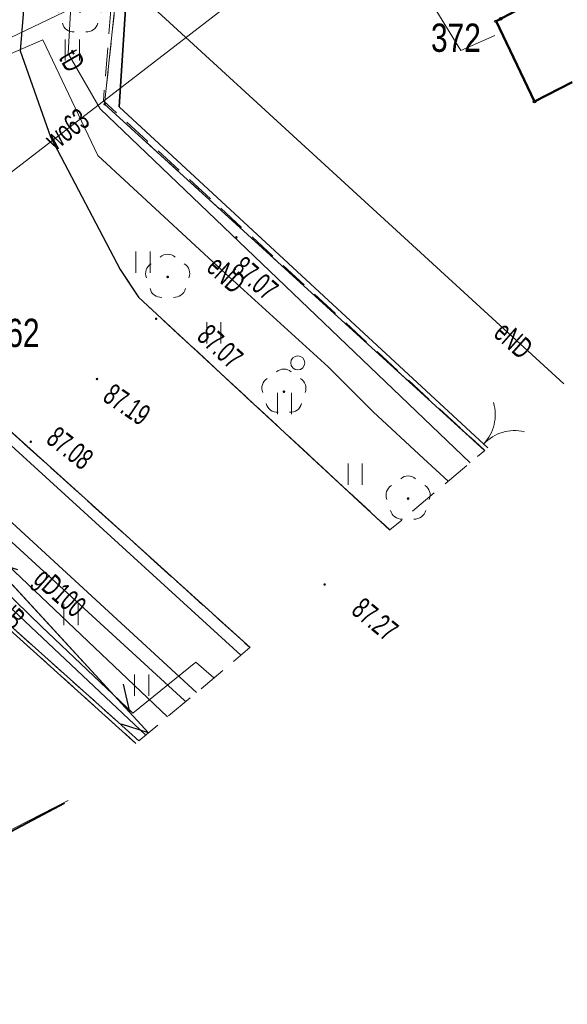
# Model space of a CAD drawing. Header units: metres. Extents: x 7504240 to 7504745, y 5782869 to 5783359.
# Tile 63 of 93: x 7504570 to 7504589, y 5782991 to 5783026. Entities that reach past the tile are written whole.
import ezdxf
from ezdxf.enums import TextEntityAlignment as Align

# ---------------------------------------------------------------- set-up
doc = ezdxf.new("R2010")
doc.units = ezdxf.units.M
doc.header["$MEASUREMENT"] = 0
for name, pattern in [('1.0_0.5', [1.5, 1, -0.5]), ('1.5_0.5', [2, 1.5, -0.5]), ('219-500', [0]), ('egug-500', [1, 0.5, -0.5]), ('otob_500', [0]), ('sutp_500', [0])]:
    doc.linetypes.add(name, pattern=pattern)
doc.layers.get('0').update_dxf_attribs({"color": 2, "linetype": 'CONTINUOUS', "lineweight": 5})
for name, color, linetype in [('203-punkt graniczny', 7, 'CONTINUOUS'), ('211-numer działki ewidencyjnej', 7, 'CONTINUOUS'), ('218-kontur użytku gruntowego', 7, 'CONTINUOUS'), ('219-działka ewidencyjna', 7, 'CONTINUOUS'), ('312-budynek ewidencyjny', 7, 'CONTINUOUS'), ('brama', 7, 'CONTINUOUS'), ('drzewo liściaste', 7, 'CONTINUOUS'), ('jezdnia', 7, 'CONTINUOUS'), ('krawężnik', 7, 'CONTINUOUS'), ('ogrodzenie trwałe', 7, 'CONTINUOUS'), ('pikieta sztuczna', 7, 'CONTINUOUS'), ('pikieta sztuczna-Atr2', 7, 'CONTINUOUS'), ('przewód elektroenergetyczny podziemny', 7, 'CONTINUOUS'), ('przewód elektroenergetyczny podziemny-Atr1', 7, 'CONTINUOUS'), ('przewód gazowy', 7, 'CONTINUOUS'), ('przewód gazowy-Atr1', 7, 'CONTINUOUS'), ('przewód kanalizacyjny', 7, 'CONTINUOUS'), ('przewód telekomunikacyjny napowietrzny', 7, 'CONTINUOUS'), ('przewód telekomunikacyjny podziemny', 7, 'CONTINUOUS'), ('przewód telekomunikacyjny podziemny-Atr1', 7, 'CONTINUOUS'), ('przewód wodociągowy', 7, 'CONTINUOUS'), ('przewód wodociągowy-Atr1', 7, 'CONTINUOUS'), ('Punkt budynku', 7, 'CONTINUOUS'), ('słup przewodów napowietrznych', 7, 'CONTINUOUS'), ('trawnik', 7, 'CONTINUOUS')]:
    doc.layers.add(name, color=color, linetype=linetype)
doc.styles.get("Standard").update_dxf_attribs({"font": 'Working1250', "width": 0.75})
doc.linetypes.add('902-500', pattern='A,3.75,0,[1,ksztalty.shx,S=0.5,R=0,X=0,Y=0],3.75', length=7.5)

# ---------------------------------------------------------------- blocks, each defined once
blk = doc.blocks.new('PW01')
at = {"linetype": 'Continuous', "lineweight": 13}
h = blk.add_hatch(color=0, dxfattribs=at)
edge = h.paths.add_edge_path()
edge.add_arc((0, 0), 0.045, 0, 360)
blk = doc.blocks.new('OP021')
at = {"linetype": 'Continuous', "lineweight": 13}
h = blk.add_hatch(color=0, dxfattribs=at)
edge = h.paths.add_edge_path()
edge.add_arc((0, 0), 0.05, 0, 360)
at = {"color": 0, "linetype": 'Continuous', "lineweight": 13}
for centre, start, end in [((0, 0.4), 49.272, 130.728), ((-0.38, 0.124), 121.308, 202.548), ((0.38, 0.124), 337.452, 58.692), ((-0.235, -0.324), 193.221, 274.871), ((0.235, -0.324), 265.129, 346.779)]:
    blk.add_arc(centre, 0.4, start, end, dxfattribs=at)
blk = doc.blocks.new('US15')
at = {"color": 0, "linetype": 'Continuous', "lineweight": 13}
blk.add_circle((0, 0), 0.25, dxfattribs=at)
blk = doc.blocks.new('TU04')
at = {"color": 0, "linetype": 'Continuous', "lineweight": 13}
for p, q in [((0, 0), (0, 0.75)), ((0.5, 0), (0.5, 0.75))]:
    blk.add_line(p, q, dxfattribs=at)
blk = doc.blocks.new('SUTP')
at = {"color": 0, "linetype": 'Continuous'}
for p, q in [((0, 0), (0.866, 0.5)), ((9.232, 0), (8.366, 0.5)), ((0, 0), (9.232, 0)), ((1.866, -0.5), (1, 0)), ((7.366, -0.5), (8.232, 0))]:
    blk.add_line(p, q, dxfattribs=at)
blk = doc.blocks.new('OK02')
at = {"color": 0, "linetype": 'Continuous', "lineweight": 0}
for centre, start, end in [((-1.5, 0), 0, 60), ((1.5, 0), 120, 180)]:
    blk.add_arc(centre, 1.5, start, end, dxfattribs=at)
blk = doc.blocks.new('203')
at = {"linetype": 'Continuous', "lineweight": 0}
h = blk.add_hatch(color=0, dxfattribs=at)
edge = h.paths.add_edge_path()
edge.add_arc((0, 0), 0.045, 0, 360)
blk = doc.blocks.new('PUNKTBUD')
at = {"color": 0}
blk.add_circle((0, 0), 0.045, dxfattribs=at)

msp = doc.modelspace()

# ---------------------------------------------------------------- linework, layer by layer
at = {"layer": '218-kontur użytku gruntowego', "color": 3, "linetype": 'egug-500', "lineweight": 18, "flags": 128}
for points in [[(7504573.34, 5783029.13), (7504572.69, 5783023)], [(7504572.69, 5783023), (7504586.126, 5783010.753)], [(7504573.795, 5783000.391), (7504553.53, 5783018.66)]]:
    msp.add_lwpolyline(points, dxfattribs=at)
at = {"layer": '219-działka ewidencyjna', "color": 7, "linetype": '219-500', "lineweight": 18, "flags": 128}
for points in [[(7504573.34, 5783029.13), (7504572.69, 5783023)], [(7504572.69, 5783023), (7504586.126, 5783010.753)], [(7504573.795, 5783000.391), (7504553.53, 5783018.66)], [(7504571.399, 5782998.378), (7504567.6, 5782996.43)]]:
    msp.add_lwpolyline(points, dxfattribs=at)
at = {"layer": '312-budynek ewidencyjny', "color": 7, "linetype": 'Continuous', "lineweight": 50, "flags": 128}
for points in [[(7504586.53, 5783025.93), (7504587.92, 5783026.66)], [(7504587.89, 5783023.09), (7504586.53, 5783025.93)], [(7504589.22, 5783023.78), (7504587.89, 5783023.09)]]:
    msp.add_lwpolyline(points, dxfattribs=at)
at = {"layer": 'brama', "color": 7, "linetype": 'otob_500', "lineweight": 18, "flags": 128}
msp.add_lwpolyline([(7504585.95, 5783011.12), (7504586.239, 5783010.848)], dxfattribs=at)
at = {"layer": 'jezdnia', "color": 7, "linetype": '1.5_0.5', "lineweight": 18, "flags": 128}
for points in [[(7504258.91, 5783102.195), (7504259.32, 5783101.71), (7504260.19, 5783100.87), (7504261.03, 5783100.2), (7504262.23, 5783099.48), (7504263.58, 5783098.75), (7504271.27, 5783096.34), (7504273.07, 5783095.78), (7504273.4, 5783095.77), (7504279.31, 5783093.59), (7504279.17, 5783092.79), (7504278.85, 5783090.82), (7504278.64, 5783087.72), (7504278.81, 5783086.08), (7504282.18, 5783066.33), (7504283.44, 5783058.97), (7504284.42, 5783053.22), (7504284.91, 5783049.94), (7504285.49, 5783046.49), (7504285.84, 5783044.92), (7504286.31, 5783043.45), (7504286.85, 5783042.21), (7504287.36, 5783041.25), (7504289.58, 5783038.5), (7504293.54, 5783034.48), (7504295.7, 5783032.45), (7504300.71, 5783028.28), (7504305.95, 5783024.59), (7504308.28, 5783023.17), (7504310.62, 5783021.96), (7504313.43, 5783020.91), (7504340.95, 5783013.8), (7504343.87, 5783015), (7504366.83, 5783009.82), (7504368.46, 5783007.35), (7504380.09, 5783004.41), (7504392.58, 5783000.89), (7504409.71, 5782996.44), (7504418.79, 5782994.61), (7504427.67, 5782993.29), (7504438.12, 5782992.39), (7504446.48, 5782991.94), (7504453.86, 5782991.9), (7504457.37, 5782992.02), (7504461.74, 5782992.36), (7504466.89, 5782992.96), (7504475.17, 5782994.75), (7504481.39, 5782996.44), (7504489.89, 5782999.25), (7504498.82, 5783002.54), (7504509.98, 5783007.34), (7504522.54, 5783013.35), (7504529.26, 5783016.68), (7504538.28, 5783021.08), (7504546.06, 5783024.95), (7504563.03, 5783033.15), (7504576.07, 5783039.52), (7504582.27, 5783042.49), (7504590.59, 5783046.56), (7504598.34, 5783050.34), (7504604.14, 5783053.16), (7504612.18, 5783057.1), (7504619.41, 5783060.65), (7504623.25, 5783062.68), (7504628.55, 5783065.83), (7504632.69, 5783068.5), (7504637.19, 5783071.66), (7504640.42, 5783074.18), (7504646.93, 5783079.7), (7504651.35, 5783083.5), (7504656.24, 5783087.72), (7504659.96, 5783091.18), (7504663.58, 5783094.96), (7504668.61, 5783100.21), (7504672.24, 5783104.28), (7504673.98, 5783106.47), (7504676.16, 5783109.22), (7504677.92, 5783111.69), (7504683.21, 5783119.6), (7504692.97, 5783134.06), (7504697.28, 5783140.66), (7504703.94, 5783137.76), (7504702.01, 5783134.84), (7504700.11, 5783131.95), (7504682.52, 5783107.61), (7504681.53, 5783107.36), (7504680.83, 5783106.66), (7504679.47, 5783104.87), (7504671.52, 5783096.13), (7504667.4, 5783091.62), (7504665.49, 5783089.55), (7504663.61, 5783087.67), (7504662.46, 5783086.44), (7504660.96, 5783085.08), (7504658.9, 5783083.2), (7504656.05, 5783080.53), (7504654.45, 5783079), (7504652.94, 5783077.72), (7504651.64, 5783076.47), (7504650.36, 5783075.37), (7504648.75, 5783073.98), (7504646.46, 5783072.13), (7504645.81, 5783071.59), (7504644.26, 5783070.33), (7504641.19, 5783067.95), (7504637.74, 5783065.38), (7504634.35, 5783062.98), (7504630.46, 5783060.56), (7504628.13, 5783059.2), (7504623.19, 5783056.57), (7504609.99, 5783050.25), (7504604.6, 5783047.61), (7504591.25, 5783041.21), (7504585.49, 5783038.44), (7504574.11, 5783032.73), (7504572.98, 5783032.14), (7504571.83, 5783031.12), (7504570.86, 5783029.98), (7504570.06, 5783028.28), (7504569.86, 5783026.77), (7504569.7, 5783024.89), (7504570.78, 5783021.85), (7504573.24, 5783017.15), (7504573.89, 5783016.17), (7504582.776, 5783007.938)], [(7504577.831, 5783003.782), (7504558.98, 5783020.81), (7504558.19, 5783021.34), (7504557.01, 5783021.88), (7504555.95, 5783022.12), (7504554.68, 5783022.21), (7504552.44, 5783021.93), (7504550.87, 5783021.47), (7504550.03, 5783021.13), (7504542.66, 5783017.53), (7504537.48, 5783015.03), (7504523.13, 5783008.03), (7504517.19, 5783005.17), (7504514.08, 5783003.77), (7504502.02, 5782998.51), (7504488.87, 5782993.68), (7504484.23, 5782992.16), (7504480.8, 5782991.1), (7504476.85, 5782990.02), (7504473.94, 5782989.24), (7504470.36, 5782988.44), (7504467.43, 5782987.96), (7504464.96, 5782987.62), (7504462.36, 5782987.31), (7504458.59, 5782987.02), (7504449.03, 5782986.88), (7504442.13, 5782987.04), (7504437.74, 5782987.41), (7504430.56, 5782987.86), (7504427.73, 5782988.13), (7504424.96, 5782988.52), (7504413.65, 5782990.36), (7504405.37, 5782992.35), (7504396.6, 5782994.48), (7504380.09, 5782998.65), (7504378.7, 5782997.69), (7504375.03, 5782998.38), (7504374.88, 5783000.07), (7504368.43, 5783001.67), (7504353.45, 5783005.46), (7504353.03, 5783003.8), (7504350.27, 5783004.56), (7504350.7, 5783006.22), (7504338.73, 5783009.18), (7504327.02, 5783012.16), (7504317.39, 5783014.53), (7504311.06, 5783016.11), (7504310.08, 5783016.41), (7504309.45, 5783016.6), (7504308.89, 5783016.86), (7504307.34, 5783017.55), (7504306.48, 5783018.06), (7504305, 5783018.95), (7504300.2, 5783022.51), (7504296.41, 5783025.45), (7504290.27, 5783030.5), (7504289.3, 5783031.28), (7504288.43, 5783032.11), (7504287.13, 5783033.44), (7504286.42, 5783034.2), (7504285.74, 5783034.91), (7504285.14, 5783035.65), (7504284.47, 5783036.52), (7504283.9, 5783037.33), (7504282.84, 5783038.99), (7504282.4, 5783039.77), (7504281.96, 5783040.59), (7504281.75, 5783041.13), (7504281.47, 5783041.8), (7504281.28, 5783042.41), (7504281.2, 5783042.89), (7504280.37, 5783047.58), (7504276.97, 5783066.63), (7504274.5, 5783079.66), (7504273.59, 5783081.67), (7504272.03, 5783083.99), (7504270.85, 5783085.15), (7504269.08, 5783086.4), (7504267.35, 5783087.7), (7504266.48, 5783088.16), (7504264.89, 5783089.01), (7504263.28, 5783089.41), (7504262.39, 5783089.46), (7504261.52, 5783089.34), (7504260.42, 5783089.03), (7504259.51, 5783088.65), (7504258.89, 5783088.26), (7504258.31, 5783087.84), (7504257.46, 5783087.08), (7504256.96, 5783086.56), (7504256.52, 5783086.01), (7504256.18, 5783085.39), (7504254.9, 5783082.31), (7504255.4, 5783082.11), (7504255.2, 5783081.51), (7504254.64, 5783081.7), (7504250.768, 5783072.44)]]:
    msp.add_lwpolyline(points, dxfattribs=at)
at = {"layer": 'krawężnik', "color": 7, "linetype": 'Continuous', "lineweight": 25, "flags": 128}
for points in [[(7504574.11, 5783032.73), (7504572.98, 5783032.14), (7504571.83, 5783031.12), (7504570.86, 5783029.98), (7504570.06, 5783028.28), (7504569.86, 5783026.77), (7504569.7, 5783024.89), (7504570.78, 5783021.85), (7504573.24, 5783017.15), (7504573.89, 5783016.17), (7504582.776, 5783007.938)], [(7504577.831, 5783003.782), (7504558.98, 5783020.81), (7504558.19, 5783021.34), (7504557.01, 5783021.88), (7504555.95, 5783022.12), (7504554.68, 5783022.21), (7504552.44, 5783021.93), (7504550.87, 5783021.47)]]:
    msp.add_lwpolyline(points, dxfattribs=at)
at = {"layer": 'ogrodzenie trwałe', "color": 7, "linetype": '902-500', "lineweight": 35, "flags": 128}
for points in [[(7504583.24, 5783033.88), (7504573.6, 5783029.12), (7504573.21, 5783022.91), (7504585.95, 5783011.12)], [(7504573.899, 5783000.478), (7504573.17, 5783001.14), (7504565.26, 5783008.22), (7504558.93, 5783013.85), (7504553.5, 5783018.78), (7504553.18, 5783018.62)], [(7504567.69, 5782996.38), (7504571.275, 5782998.273)]]:
    msp.add_lwpolyline(points, dxfattribs=at)
at = {"layer": 'przewód elektroenergetyczny podziemny', "color": 1, "linetype": 'Continuous', "lineweight": 18, "flags": 128}
for points in [[(7504559.22, 5783020.5), (7504573.44, 5783027.32), (7504588.924, 5783013.104)], [(7504559.22, 5783020.5), (7504564.01, 5783022.47), (7504570.5, 5783025.27)], [(7504570.5, 5783025.27), (7504572.45, 5783021.18), (7504576.83, 5783017.13), (7504580.59, 5783013.71), (7504582.19, 5783012.12), (7504583.97, 5783010.47), (7504584.834, 5783009.667)], [(7504552.93, 5783021.33), (7504554.01, 5783021.82), (7504554.97, 5783021.95), (7504555.84, 5783021.87), (7504557.24, 5783021.59), (7504557.81, 5783020.79), (7504558.57, 5783020.8), (7504577.511, 5783003.513)], [(7504555.94, 5783017.18), (7504556.33, 5783017.56), (7504560.69, 5783013.37), (7504561.86, 5783012.68), (7504562.63, 5783011.5), (7504564.07, 5783010.74), (7504570.46, 5783004.53), (7504573.69, 5783001.46), (7504575.92, 5783003.27), (7504576.551, 5783002.706)], [(7504574.145, 5783000.685), (7504563.36, 5783010.83), (7504556.7, 5783017.48), (7504555.94, 5783017.18)]]:
    msp.add_lwpolyline(points, dxfattribs=at)
at = {"layer": 'przewód gazowy', "color": 52, "linetype": 'Continuous', "lineweight": 18, "flags": 128}
msp.add_lwpolyline([(7504553.5, 5783022.29), (7504562.91, 5783013.51), (7504565.41, 5783011.16), (7504575.52, 5783001.91), (7504575.559, 5783001.873)], dxfattribs=at)
at = {"layer": 'przewód kanalizacyjny', "color": 34, "linetype": 'Continuous', "lineweight": 18, "flags": 128}
msp.add_lwpolyline([(7504581.49, 5783031.07), (7504585.28, 5783024.9), (7504586.49, 5783025.43)], dxfattribs=at)
at = {"layer": 'przewód telekomunikacyjny napowietrzny', "color": 30, "linetype": 'sutp_500', "lineweight": 18, "flags": 128}
msp.add_lwpolyline([(7504555.84, 5783020.76), (7504574.246, 5783000.77)], dxfattribs=at)
at = {"layer": 'przewód telekomunikacyjny podziemny', "color": 30, "linetype": 'Continuous', "lineweight": 18, "flags": 128}
for points in [[(7504585.611, 5783010.32), (7504572.53, 5783022.84), (7504571.4, 5783024.79), (7504571.65, 5783029.18), (7504575.3, 5783032.83), (7504570.49, 5783041.86)], [(7504574.915, 5783001.332), (7504566.2, 5783009.6), (7504554.86, 5783019.73), (7504554.07, 5783020.39)]]:
    msp.add_lwpolyline(points, dxfattribs=at)
at = {"layer": 'przewód wodociągowy', "color": 5, "linetype": 'Continuous', "lineweight": 18, "flags": 128}
for points in [[(7504562.07, 5783014.97), (7504562.31, 5783015.15), (7504580.88, 5783029.46), (7504586.77, 5783032.55), (7504587.74, 5783030.57)], [(7504575.944, 5783002.196), (7504562.3, 5783014.74), (7504562.07, 5783014.97), (7504553.06, 5783023.91), (7504552.32, 5783025.39), (7504552.21, 5783025.61), (7504552.06, 5783025.93)]]:
    msp.add_lwpolyline(points, dxfattribs=at)
at = {"layer": 'trawnik', "color": 7, "linetype": '1.0_0.5', "lineweight": 18, "flags": 128}
for points in [[(7504582.77, 5783033.93), (7504573.14, 5783029.28), (7504572.65, 5783023.12), (7504585.94, 5783010.93), (7504586.13, 5783010.75), (7504582.78, 5783007.94), (7504573.89, 5783016.17), (7504573.24, 5783017.15), (7504570.78, 5783021.85), (7504569.7, 5783024.89), (7504569.86, 5783026.77), (7504571.7, 5783027.58), (7504572.35, 5783028.89), (7504574.95, 5783031.54), (7504582.34, 5783035.12)], [(7504555.95, 5783022.12), (7504557.01, 5783021.88), (7504558.19, 5783021.34), (7504558.98, 5783020.81), (7504577.83, 5783003.78), (7504573.9, 5783000.48), (7504573.17, 5783001.14), (7504565.26, 5783008.22), (7504558.93, 5783013.85), (7504553.5, 5783018.78), (7504553.18, 5783018.62), (7504552.54, 5783018.23), (7504552.28, 5783018.84), (7504542.62, 5783014.08), (7504542.15, 5783015.07), (7504543.45, 5783015.72), (7504551.81, 5783019.95), (7504550.87, 5783021.47), (7504552.44, 5783021.93), (7504554.68, 5783022.21)]]:
    msp.add_lwpolyline(points, close=True, dxfattribs=at)

# ---------------------------------------------------------------- block references
at = {"layer": '203-punkt graniczny', "color": 7, "linetype": 'Continuous', "lineweight": 18}
msp.add_blockref('203', (7504572.69, 5783023), dxfattribs=at)
at = {"layer": 'brama', "color": 7, "linetype": 'Continuous', "lineweight": 18, "rotation": 316.736}
msp.add_blockref('OK02', (7504586.094, 5783010.984), dxfattribs=at)
at = {"layer": 'drzewo liściaste', "color": 94, "linetype": 'Continuous', "lineweight": 18}
for p in [(7504571.82, 5783026.28), (7504574.92, 5783016.89), (7504579.03, 5783012.83), (7504583.42, 5783009.05)]:
    msp.add_blockref('OP021', p, dxfattribs=at)
at = {"layer": 'pikieta sztuczna', "color": 7, "linetype": 'Continuous', "lineweight": 13}
for p in [(7504577.35, 5783018.29), (7504574.51, 5783015.41), (7504572.42, 5783013.28), (7504570.08, 5783011.06), (7504580.47, 5783006.01)]:
    msp.add_blockref('PW01', p, dxfattribs=at)
at = {"layer": 'przewód telekomunikacyjny napowietrzny', "color": 30, "linetype": 'Continuous', "lineweight": 18, "rotation": 132.638}
msp.add_blockref('SUTP', (7504574.246, 5783000.77), dxfattribs=at)
at = {"layer": 'Punkt budynku', "color": 5, "linetype": 'Continuous', "lineweight": 18}
for p in [(7504586.53, 5783025.93), (7504586.7, 5783026.02), (7504587.89, 5783023.09)]:
    msp.add_blockref('PUNKTBUD', p, dxfattribs=at)
at = {"layer": 'słup przewodów napowietrznych', "color": 7, "linetype": 'Continuous', "lineweight": 18}
msp.add_blockref('US15', (7504579.52, 5783013.85), dxfattribs=at)
at = {"layer": 'trawnik', "color": 7, "linetype": 'Continuous', "lineweight": 18}
for p in [(7504571.299, 5783024.539), (7504573.799, 5783017.039), (7504576.299, 5783014.539), (7504578.799, 5783012.039), (7504581.299, 5783009.539), (7504571.249, 5783004.579), (7504573.749, 5783002.079)]:
    msp.add_blockref('TU04', p, dxfattribs=at)

# ---------------------------------------------------------------- texts
at = {"layer": '211-numer działki ewidencyjnej', "color": 7, "linetype": 'Continuous', "lineweight": 18, "width": 0.79}
msp.add_text('372', height=1, dxfattribs=at).set_placement((7504584.23, 5783024.85))
msp.add_text('262', height=1, dxfattribs=at).set_placement((7504570.39, 5783014.41), align=Align.RIGHT)
at = {"layer": 'pikieta sztuczna-Atr2', "color": 7, "width": 0.667}
for s, rotation, p in [('87.07', 318.928, (7504577.14, 5783017.11)), ('87.07', 317.48, (7504575.91, 5783014.72)), ('87.19', 325.736, (7504572.58, 5783012.54)), ('87.08', 321.987, (7504570.58, 5783011.06)), ('87.27', 320.498, (7504581.37, 5783005.02))]:
    msp.add_text(s, height=0.75, rotation=rotation, dxfattribs=at).set_placement(p)
at = {"layer": 'przewód elektroenergetyczny podziemny-Atr1', "color": 1, "width": 0.667}
for s, rotation, p in [('eND', -42.289, (7504576.996, 5783016.979)), ('eND', 318.398, (7504587.15, 5783014.66)), ('eNB', 317.717, (7504569.22, 5783005.09))]:
    msp.add_text(s, height=0.75, rotation=rotation, dxfattribs=at).set_placement(p, align=Align.MIDDLE_CENTER)
at = {"layer": 'przewód gazowy-Atr1', "color": 52, "width": 0.667}
msp.add_text('gD100', height=0.75, rotation=318.716, dxfattribs=at).set_placement((7504571.12, 5783005.74), align=Align.MIDDLE_CENTER)
at = {"layer": 'przewód telekomunikacyjny podziemny-Atr1', "color": 30, "width": 0.667}
msp.add_text('tD', height=0.75, rotation=-59.908, dxfattribs=at).set_placement((7504571.543, 5783024.543), align=Align.MIDDLE_CENTER)
at = {"layer": 'przewód wodociągowy-Atr1', "color": 5, "width": 0.667}
msp.add_text('wo63', height=0.75, rotation=37.618, dxfattribs=at).set_placement((7504570.72, 5783021.63), align=Align.MIDDLE_LEFT)

doc.saveas('drawing.dxf')
